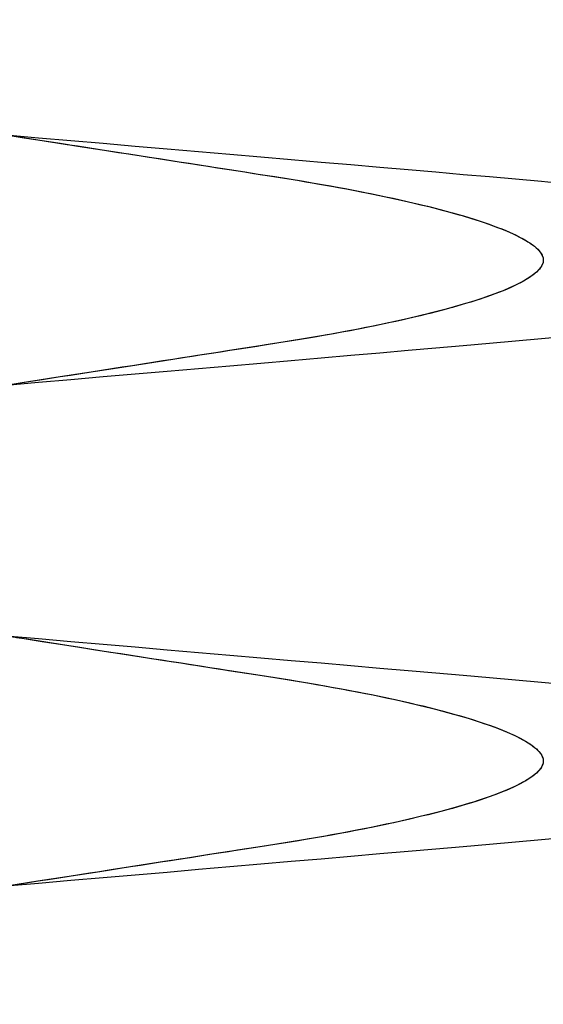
# Model space of a CAD drawing. Header units: millimetres. Extents: x -88 to 88, y -12 to 103.
# Tile 220 of 256: x -34.732 to -34.366, y 12.615 to 13.303. Entities that reach past the tile are written whole.
import ezdxf

# ---------------------------------------------------------------- set-up
doc = ezdxf.new("R2010")
doc.units = ezdxf.units.MM
doc.layers.add('Default', color=7, linetype='Continuous', true_color=0x000000)

msp = doc.modelspace()

# ---------------------------------------------------------------- linework, layer by layer
at = {"layer": 'Default', "color": 254, "true_color": 0xcad1ee, "extrusion": (0.866025, 8.18018e-14, -0.5)}
msp.add_lwpolyline([(13.42685, -20.54629), (13.42209, -20.54622), (13.41719, -20.54598), (13.41214, -20.54557), (13.40694, -20.54497), (13.40429, -20.54459), (13.40161, -20.54415), (13.3989, -20.54366), (13.39615, -20.54312), (13.39337, -20.54251), (13.39056, -20.54184), (13.38772, -20.5411), (13.38485, -20.54029), (13.38196, -20.53942), (13.37904, -20.53847), (13.3761, -20.53745), (13.37314, -20.53635), (13.37016, -20.53517), (13.36716, -20.5339), (13.36415, -20.53256), (13.36112, -20.53112), (13.35809, -20.5296), (13.35505, -20.52799), (13.35201, -20.52628), (13.34896, -20.52448), (13.34592, -20.52258), (13.34289, -20.52059), (13.33986, -20.51849), (13.33685, -20.51629), (13.33386, -20.51399), (13.3309, -20.51159), (13.32796, -20.50907), (13.32505, -20.50646), (13.32218, -20.50373), (13.31935, -20.5009), (13.31657, -20.49797), (13.31384, -20.49492), (13.31117, -20.49177), (13.30856, -20.48852), (13.30601, -20.48516), (13.30354, -20.4817), (13.30115, -20.47814), (13.29885, -20.47448), (13.29663, -20.47073), (13.2945, -20.46688), (13.29248, -20.46294), (13.29055, -20.45892), (13.28874, -20.45482), (13.28704, -20.45063), (13.28546, -20.44638), (13.284, -20.44205), (13.28267, -20.43766), (13.28147, -20.43322), (13.2804, -20.42872), (13.27947, -20.42417), (13.27867, -20.41959), (13.27802, -20.41497), (13.27751, -20.41032), (13.27715, -20.40566), (13.27693, -20.40098), (13.27685, -20.39629), (13.27693, -20.39161), (13.27715, -20.38693), (13.27751, -20.38226), (13.27802, -20.37762), (13.27867, -20.373), (13.27947, -20.36841), (13.2804, -20.36387), (13.28147, -20.35937), (13.28267, -20.35492), (13.284, -20.35053), (13.28546, -20.34621), (13.28704, -20.34195), (13.28874, -20.33777), (13.29055, -20.33366), (13.29248, -20.32964), (13.2945, -20.3257), (13.29663, -20.32186), (13.29885, -20.3181), (13.30115, -20.31444), (13.30354, -20.31088), (13.30601, -20.30742), (13.30856, -20.30407), (13.31117, -20.30081), (13.31384, -20.29766), (13.31657, -20.29462), (13.31935, -20.29168), (13.32218, -20.28885), (13.32505, -20.28613), (13.32796, -20.28351), (13.3309, -20.281), (13.33386, -20.27859), (13.33685, -20.27629), (13.33986, -20.27409), (13.34289, -20.272), (13.34592, -20.27), (13.34896, -20.2681), (13.35201, -20.2663), (13.35505, -20.2646), (13.35809, -20.26298), (13.36112, -20.26146), (13.36415, -20.26003), (13.36716, -20.25868), (13.37016, -20.25742), (13.37314, -20.25624), (13.3761, -20.25514), (13.37904, -20.25412), (13.38196, -20.25317), (13.38485, -20.25229), (13.38772, -20.25149), (13.39056, -20.25075), (13.39337, -20.25008), (13.39615, -20.24947), (13.3989, -20.24892), (13.40161, -20.24843), (13.40429, -20.248), (13.40694, -20.24762), (13.41214, -20.24702), (13.41719, -20.2466), (13.42209, -20.24637), (13.42685, -20.24629)], dxfattribs=at)
at = {"layer": 'Default', "color": 254, "true_color": 0xcad1ee, "extrusion": (0.866025, -2.31296e-16, 0.5)}
msp.add_lwpolyline([(13.19352, 13.14488), (13.19828, 13.14496), (13.20319, 13.1452), (13.20824, 13.14561), (13.21343, 13.14621), (13.21608, 13.14659), (13.21876, 13.14702), (13.22148, 13.14751), (13.22423, 13.14806), (13.22701, 13.14867), (13.22982, 13.14934), (13.23265, 13.15008), (13.23552, 13.15088), (13.23841, 13.15176), (13.24133, 13.15271), (13.24427, 13.15373), (13.24723, 13.15483), (13.25022, 13.15601), (13.25321, 13.15727), (13.25623, 13.15862), (13.25925, 13.16005), (13.26229, 13.16157), (13.26533, 13.16319), (13.26837, 13.16489), (13.27141, 13.16669), (13.27445, 13.16859), (13.27749, 13.17059), (13.28051, 13.17269), (13.28352, 13.17488), (13.28651, 13.17719), (13.28948, 13.17959), (13.29242, 13.1821), (13.29532, 13.18472), (13.29819, 13.18744), (13.30102, 13.19027), (13.3038, 13.19321), (13.30653, 13.19625), (13.30921, 13.1994), (13.31182, 13.20266), (13.31436, 13.20602), (13.31683, 13.20948), (13.31922, 13.21304), (13.32153, 13.21669), (13.32375, 13.22045), (13.32587, 13.2243), (13.3279, 13.22823), (13.32982, 13.23226), (13.33163, 13.23636), (13.33333, 13.24054), (13.33491, 13.2448), (13.33637, 13.24913), (13.3377, 13.25352), (13.33891, 13.25796), (13.33997, 13.26246), (13.34091, 13.267), (13.3417, 13.27159), (13.34235, 13.27621), (13.34286, 13.28085), (13.34323, 13.28552), (13.34345, 13.2902), (13.34352, 13.29488), (13.34345, 13.29957), (13.34323, 13.30425), (13.34286, 13.30892), (13.34235, 13.31356), (13.3417, 13.31818), (13.34091, 13.32276), (13.33997, 13.32731), (13.33891, 13.33181), (13.3377, 13.33625), (13.33637, 13.34064), (13.33491, 13.34497), (13.33333, 13.34922), (13.33163, 13.35341), (13.32982, 13.35751), (13.3279, 13.36154), (13.32587, 13.36547), (13.32375, 13.36932), (13.32153, 13.37307), (13.31922, 13.37673), (13.31683, 13.38029), (13.31436, 13.38375), (13.31182, 13.38711), (13.30921, 13.39037), (13.30653, 13.39351), (13.3038, 13.39656), (13.30102, 13.39949), (13.29819, 13.40232), (13.29532, 13.40505), (13.29242, 13.40767), (13.28948, 13.41018), (13.28651, 13.41258), (13.28352, 13.41488), (13.28051, 13.41708), (13.27749, 13.41918), (13.27445, 13.42118), (13.27141, 13.42307), (13.26837, 13.42488), (13.26533, 13.42658), (13.26229, 13.42819), (13.25925, 13.42972), (13.25623, 13.43115), (13.25321, 13.4325), (13.25022, 13.43376), (13.24723, 13.43494), (13.24427, 13.43604), (13.24133, 13.43706), (13.23841, 13.43801), (13.23552, 13.43888), (13.23265, 13.43969), (13.22982, 13.44043), (13.22701, 13.4411), (13.22423, 13.44171), (13.22148, 13.44226), (13.21876, 13.44275), (13.21608, 13.44318), (13.21343, 13.44356), (13.20824, 13.44416), (13.20319, 13.44457), (13.19828, 13.44481), (13.19352, 13.44488)], dxfattribs=at)
at = {"layer": 'Default', "color": 254, "true_color": 0xcad1ee, "extrusion": (0.866025, 3.27284e-14, -0.5)}
msp.add_lwpolyline([(13.07685, -20.24629), (13.08161, -20.24637), (13.08652, -20.2466), (13.09157, -20.24702), (13.09677, -20.24762), (13.09941, -20.248), (13.1021, -20.24843), (13.10481, -20.24892), (13.10756, -20.24947), (13.11034, -20.25008), (13.11315, -20.25075), (13.11599, -20.25149), (13.11885, -20.25229), (13.12175, -20.25317), (13.12466, -20.25412), (13.12761, -20.25514), (13.13057, -20.25624), (13.13355, -20.25742), (13.13655, -20.25868), (13.13956, -20.26003), (13.14258, -20.26146), (13.14562, -20.26298), (13.14866, -20.2646), (13.1517, -20.2663), (13.15475, -20.2681), (13.15779, -20.27), (13.16082, -20.272), (13.16385, -20.27409), (13.16685, -20.27629), (13.16984, -20.27859), (13.17281, -20.281), (13.17575, -20.28351), (13.17866, -20.28613), (13.18153, -20.28885), (13.18436, -20.29168), (13.18714, -20.29462), (13.18987, -20.29766), (13.19254, -20.30081), (13.19515, -20.30407), (13.19769, -20.30742), (13.20016, -20.31088), (13.20256, -20.31444), (13.20486, -20.3181), (13.20708, -20.32186), (13.20921, -20.3257), (13.21123, -20.32964), (13.21315, -20.33366), (13.21497, -20.33777), (13.21667, -20.34195), (13.21825, -20.34621), (13.2197, -20.35053), (13.22104, -20.35492), (13.22224, -20.35937), (13.22331, -20.36387), (13.22424, -20.36841), (13.22503, -20.373), (13.22569, -20.37762), (13.2262, -20.38226), (13.22656, -20.38693), (13.22678, -20.39161), (13.22685, -20.39629), (13.22678, -20.40098), (13.22656, -20.40566), (13.2262, -20.41032), (13.22569, -20.41497), (13.22503, -20.41959), (13.22424, -20.42417), (13.22331, -20.42872), (13.22224, -20.43322), (13.22104, -20.43766), (13.2197, -20.44205), (13.21825, -20.44638), (13.21667, -20.45063), (13.21497, -20.45482), (13.21315, -20.45892), (13.21123, -20.46294), (13.20921, -20.46688), (13.20708, -20.47073), (13.20486, -20.47448), (13.20256, -20.47814), (13.20016, -20.4817), (13.19769, -20.48516), (13.19515, -20.48852), (13.19254, -20.49177), (13.18987, -20.49492), (13.18714, -20.49797), (13.18436, -20.5009), (13.18153, -20.50373), (13.17866, -20.50646), (13.17575, -20.50907), (13.17281, -20.51159), (13.16984, -20.51399), (13.16685, -20.51629), (13.16385, -20.51849), (13.16082, -20.52059), (13.15779, -20.52258), (13.15475, -20.52448), (13.1517, -20.52628), (13.14866, -20.52799), (13.14562, -20.5296), (13.14258, -20.53112), (13.13956, -20.53256), (13.13655, -20.5339), (13.13355, -20.53517), (13.13057, -20.53635), (13.12761, -20.53745), (13.12466, -20.53847), (13.12175, -20.53942), (13.11885, -20.54029), (13.11599, -20.5411), (13.11315, -20.54184), (13.11034, -20.54251), (13.10756, -20.54312), (13.10481, -20.54366), (13.1021, -20.54415), (13.09941, -20.54459), (13.09677, -20.54497), (13.09157, -20.54557), (13.08652, -20.54598), (13.08161, -20.54622), (13.07685, -20.54629)], dxfattribs=at)
at = {"layer": 'Default', "color": 254, "true_color": 0xcad1ee, "extrusion": (0.866025, 4.24044e-15, 0.5)}
msp.add_lwpolyline([(13.19352, 13.44488), (13.18876, 13.44481), (13.18385, 13.44457), (13.1788, 13.44416), (13.17361, 13.44356), (13.17096, 13.44318), (13.16828, 13.44275), (13.16556, 13.44226), (13.16281, 13.44171), (13.16004, 13.4411), (13.15723, 13.44043), (13.15439, 13.43969), (13.15152, 13.43888), (13.14863, 13.43801), (13.14571, 13.43706), (13.14277, 13.43604), (13.13981, 13.43494), (13.13683, 13.43376), (13.13383, 13.4325), (13.13082, 13.43115), (13.12779, 13.42972), (13.12476, 13.42819), (13.12172, 13.42658), (13.11867, 13.42488), (13.11563, 13.42307), (13.11259, 13.42118), (13.10955, 13.41918), (13.10653, 13.41708), (13.10352, 13.41488), (13.10053, 13.41258), (13.09756, 13.41018), (13.09462, 13.40767), (13.09172, 13.40505), (13.08885, 13.40232), (13.08602, 13.39949), (13.08324, 13.39656), (13.08051, 13.39351), (13.07783, 13.39037), (13.07522, 13.38711), (13.07268, 13.38375), (13.07021, 13.38029), (13.06782, 13.37673), (13.06551, 13.37307), (13.06329, 13.36932), (13.06117, 13.36547), (13.05914, 13.36154), (13.05722, 13.35751), (13.05541, 13.35341), (13.05371, 13.34922), (13.05213, 13.34497), (13.05067, 13.34064), (13.04934, 13.33625), (13.04814, 13.33181), (13.04707, 13.32731), (13.04613, 13.32276), (13.04534, 13.31818), (13.04469, 13.31356), (13.04418, 13.30892), (13.04381, 13.30425), (13.04359, 13.29957), (13.04352, 13.29488), (13.04359, 13.2902), (13.04381, 13.28552), (13.04418, 13.28085), (13.04469, 13.27621), (13.04534, 13.27159), (13.04613, 13.267), (13.04707, 13.26246), (13.04814, 13.25796), (13.04934, 13.25352), (13.05067, 13.24913), (13.05213, 13.2448), (13.05371, 13.24054), (13.05541, 13.23636), (13.05722, 13.23226), (13.05914, 13.22823), (13.06117, 13.2243), (13.06329, 13.22045), (13.06551, 13.21669), (13.06782, 13.21304), (13.07021, 13.20948), (13.07268, 13.20602), (13.07522, 13.20266), (13.07783, 13.1994), (13.08051, 13.19625), (13.08324, 13.19321), (13.08602, 13.19027), (13.08885, 13.18744), (13.09172, 13.18472), (13.09462, 13.1821), (13.09756, 13.17959), (13.10053, 13.17719), (13.10352, 13.17488), (13.10653, 13.17269), (13.10955, 13.17059), (13.11259, 13.16859), (13.11563, 13.16669), (13.11867, 13.16489), (13.12172, 13.16319), (13.12476, 13.16157), (13.12779, 13.16005), (13.13082, 13.15862), (13.13383, 13.15727), (13.13683, 13.15601), (13.13981, 13.15483), (13.14277, 13.15373), (13.14571, 13.15271), (13.14863, 13.15176), (13.15152, 13.15088), (13.15439, 13.15008), (13.15723, 13.14934), (13.16004, 13.14867), (13.16281, 13.14806), (13.16556, 13.14751), (13.16828, 13.14702), (13.17096, 13.14659), (13.17361, 13.14621), (13.1788, 13.14561), (13.18385, 13.1452), (13.18876, 13.14496), (13.19352, 13.14488)], dxfattribs=at)
at = {"layer": 'Default', "color": 254, "true_color": 0xcad1ee, "extrusion": (0.866025, 5.25043e-14, -0.5)}
msp.add_lwpolyline([(13.07685, -20.54629), (13.07209, -20.54622), (13.06719, -20.54598), (13.06214, -20.54557), (13.05694, -20.54497), (13.05429, -20.54459), (13.05161, -20.54415), (13.0489, -20.54366), (13.04615, -20.54312), (13.04337, -20.54251), (13.04056, -20.54184), (13.03772, -20.5411), (13.03485, -20.54029), (13.03196, -20.53942), (13.02904, -20.53847), (13.0261, -20.53745), (13.02314, -20.53635), (13.02016, -20.53517), (13.01716, -20.5339), (13.01415, -20.53256), (13.01112, -20.53112), (13.00809, -20.5296), (13.00505, -20.52799), (13.00201, -20.52628), (12.99896, -20.52448), (12.99592, -20.52258), (12.99289, -20.52059), (12.98986, -20.51849), (12.98685, -20.51629), (12.98386, -20.51399), (12.9809, -20.51159), (12.97796, -20.50907), (12.97505, -20.50646), (12.97218, -20.50373), (12.96935, -20.5009), (12.96657, -20.49797), (12.96384, -20.49492), (12.96117, -20.49177), (12.95856, -20.48852), (12.95601, -20.48516), (12.95354, -20.4817), (12.95115, -20.47814), (12.94885, -20.47448), (12.94663, -20.47073), (12.9445, -20.46688), (12.94248, -20.46294), (12.94055, -20.45892), (12.93874, -20.45482), (12.93704, -20.45063), (12.93546, -20.44638), (12.934, -20.44205), (12.93267, -20.43766), (12.93147, -20.43322), (12.9304, -20.42872), (12.92947, -20.42417), (12.92867, -20.41959), (12.92802, -20.41497), (12.92751, -20.41032), (12.92715, -20.40566), (12.92693, -20.40098), (12.92685, -20.39629), (12.92693, -20.39161), (12.92715, -20.38693), (12.92751, -20.38226), (12.92802, -20.37762), (12.92867, -20.373), (12.92947, -20.36841), (12.9304, -20.36387), (12.93147, -20.35937), (12.93267, -20.35492), (12.934, -20.35053), (12.93546, -20.34621), (12.93704, -20.34195), (12.93874, -20.33777), (12.94055, -20.33366), (12.94248, -20.32964), (12.9445, -20.3257), (12.94663, -20.32186), (12.94885, -20.3181), (12.95115, -20.31444), (12.95354, -20.31088), (12.95601, -20.30742), (12.95856, -20.30407), (12.96117, -20.30081), (12.96384, -20.29766), (12.96657, -20.29462), (12.96935, -20.29168), (12.97218, -20.28885), (12.97505, -20.28613), (12.97796, -20.28351), (12.9809, -20.281), (12.98386, -20.27859), (12.98685, -20.27629), (12.98986, -20.27409), (12.99289, -20.272), (12.99592, -20.27), (12.99896, -20.2681), (13.00201, -20.2663), (13.00505, -20.2646), (13.00809, -20.26298), (13.01112, -20.26146), (13.01415, -20.26003), (13.01716, -20.25868), (13.02016, -20.25742), (13.02314, -20.25624), (13.0261, -20.25514), (13.02904, -20.25412), (13.03196, -20.25317), (13.03485, -20.25229), (13.03772, -20.25149), (13.04056, -20.25075), (13.04337, -20.25008), (13.04615, -20.24947), (13.0489, -20.24892), (13.05161, -20.24843), (13.05429, -20.248), (13.05694, -20.24762), (13.06214, -20.24702), (13.06719, -20.2466), (13.07209, -20.24637), (13.07685, -20.24629)], dxfattribs=at)
at = {"layer": 'Default', "color": 254, "true_color": 0xcad1ee, "extrusion": (0.866025, -2.43632e-14, 0.5)}
msp.add_lwpolyline([(12.84352, 13.14488), (12.84828, 13.14496), (12.85319, 13.1452), (12.85824, 13.14561), (12.86343, 13.14621), (12.86608, 13.14659), (12.86876, 13.14702), (12.87148, 13.14751), (12.87423, 13.14806), (12.87701, 13.14867), (12.87982, 13.14934), (12.88265, 13.15008), (12.88552, 13.15088), (12.88841, 13.15176), (12.89133, 13.15271), (12.89427, 13.15373), (12.89723, 13.15483), (12.90022, 13.15601), (12.90321, 13.15727), (12.90623, 13.15862), (12.90925, 13.16005), (12.91229, 13.16157), (12.91533, 13.16319), (12.91837, 13.16489), (12.92141, 13.16669), (12.92445, 13.16859), (12.92749, 13.17059), (12.93051, 13.17269), (12.93352, 13.17488), (12.93651, 13.17719), (12.93948, 13.17959), (12.94242, 13.1821), (12.94532, 13.18472), (12.94819, 13.18744), (12.95102, 13.19027), (12.9538, 13.19321), (12.95653, 13.19625), (12.95921, 13.1994), (12.96182, 13.20266), (12.96436, 13.20602), (12.96683, 13.20948), (12.96922, 13.21304), (12.97153, 13.21669), (12.97375, 13.22045), (12.97587, 13.2243), (12.9779, 13.22823), (12.97982, 13.23226), (12.98163, 13.23636), (12.98333, 13.24054), (12.98491, 13.2448), (12.98637, 13.24913), (12.9877, 13.25352), (12.98891, 13.25796), (12.98997, 13.26246), (12.99091, 13.267), (12.9917, 13.27159), (12.99235, 13.27621), (12.99286, 13.28085), (12.99323, 13.28552), (12.99345, 13.2902), (12.99352, 13.29488), (12.99345, 13.29957), (12.99323, 13.30425), (12.99286, 13.30892), (12.99235, 13.31356), (12.9917, 13.31818), (12.99091, 13.32276), (12.98997, 13.32731), (12.98891, 13.33181), (12.9877, 13.33625), (12.98637, 13.34064), (12.98491, 13.34497), (12.98333, 13.34922), (12.98163, 13.35341), (12.97982, 13.35751), (12.9779, 13.36154), (12.97587, 13.36547), (12.97375, 13.36932), (12.97153, 13.37307), (12.96922, 13.37673), (12.96683, 13.38029), (12.96436, 13.38375), (12.96182, 13.38711), (12.95921, 13.39037), (12.95653, 13.39351), (12.9538, 13.39656), (12.95102, 13.39949), (12.94819, 13.40232), (12.94532, 13.40505), (12.94242, 13.40767), (12.93948, 13.41018), (12.93651, 13.41258), (12.93352, 13.41488), (12.93051, 13.41708), (12.92749, 13.41918), (12.92445, 13.42118), (12.92141, 13.42307), (12.91837, 13.42488), (12.91533, 13.42658), (12.91229, 13.42819), (12.90925, 13.42972), (12.90623, 13.43115), (12.90321, 13.4325), (12.90022, 13.43376), (12.89723, 13.43494), (12.89427, 13.43604), (12.89133, 13.43706), (12.88841, 13.43801), (12.88552, 13.43888), (12.88265, 13.43969), (12.87982, 13.44043), (12.87701, 13.4411), (12.87423, 13.44171), (12.87148, 13.44226), (12.86876, 13.44275), (12.86608, 13.44318), (12.86343, 13.44356), (12.85824, 13.44416), (12.85319, 13.44457), (12.84828, 13.44481), (12.84352, 13.44488)], dxfattribs=at)
at = {"layer": 'Default', "color": 254, "true_color": 0xcad1ee, "extrusion": (0.866025, -4.03227e-14, -0.5)}
msp.add_lwpolyline([(12.72685, -20.24629), (12.73161, -20.24637), (12.73652, -20.2466), (12.74157, -20.24702), (12.74677, -20.24762), (12.74941, -20.248), (12.7521, -20.24843), (12.75481, -20.24892), (12.75756, -20.24947), (12.76034, -20.25008), (12.76315, -20.25075), (12.76599, -20.25149), (12.76885, -20.25229), (12.77175, -20.25317), (12.77466, -20.25412), (12.77761, -20.25514), (12.78057, -20.25624), (12.78355, -20.25742), (12.78655, -20.25868), (12.78956, -20.26003), (12.79258, -20.26146), (12.79562, -20.26298), (12.79866, -20.2646), (12.8017, -20.2663), (12.80475, -20.2681), (12.80779, -20.27), (12.81082, -20.272), (12.81385, -20.27409), (12.81685, -20.27629), (12.81984, -20.27859), (12.82281, -20.281), (12.82575, -20.28351), (12.82866, -20.28613), (12.83153, -20.28885), (12.83436, -20.29168), (12.83714, -20.29462), (12.83987, -20.29766), (12.84254, -20.30081), (12.84515, -20.30407), (12.84769, -20.30742), (12.85016, -20.31088), (12.85256, -20.31444), (12.85486, -20.3181), (12.85708, -20.32186), (12.85921, -20.3257), (12.86123, -20.32964), (12.86315, -20.33366), (12.86497, -20.33777), (12.86667, -20.34195), (12.86825, -20.34621), (12.8697, -20.35053), (12.87104, -20.35492), (12.87224, -20.35937), (12.87331, -20.36387), (12.87424, -20.36841), (12.87503, -20.373), (12.87569, -20.37762), (12.8762, -20.38226), (12.87656, -20.38693), (12.87678, -20.39161), (12.87685, -20.39629), (12.87678, -20.40098), (12.87656, -20.40566), (12.8762, -20.41032), (12.87569, -20.41497), (12.87503, -20.41959), (12.87424, -20.42417), (12.87331, -20.42872), (12.87224, -20.43322), (12.87104, -20.43766), (12.8697, -20.44205), (12.86825, -20.44638), (12.86667, -20.45063), (12.86497, -20.45482), (12.86315, -20.45892), (12.86123, -20.46294), (12.85921, -20.46688), (12.85708, -20.47073), (12.85486, -20.47448), (12.85256, -20.47814), (12.85016, -20.4817), (12.84769, -20.48516), (12.84515, -20.48852), (12.84254, -20.49177), (12.83987, -20.49492), (12.83714, -20.49797), (12.83436, -20.5009), (12.83153, -20.50373), (12.82866, -20.50646), (12.82575, -20.50907), (12.82281, -20.51159), (12.81984, -20.51399), (12.81685, -20.51629), (12.81385, -20.51849), (12.81082, -20.52059), (12.80779, -20.52258), (12.80475, -20.52448), (12.8017, -20.52628), (12.79866, -20.52799), (12.79562, -20.5296), (12.79258, -20.53112), (12.78956, -20.53256), (12.78655, -20.5339), (12.78355, -20.53517), (12.78057, -20.53635), (12.77761, -20.53745), (12.77466, -20.53847), (12.77175, -20.53942), (12.76885, -20.54029), (12.76599, -20.5411), (12.76315, -20.54184), (12.76034, -20.54251), (12.75756, -20.54312), (12.75481, -20.54366), (12.7521, -20.54415), (12.74941, -20.54459), (12.74677, -20.54497), (12.74157, -20.54557), (12.73652, -20.54598), (12.73161, -20.54622), (12.72685, -20.54629)], dxfattribs=at)
at = {"layer": 'Default', "color": 254, "true_color": 0xcad1ee, "extrusion": (0.866025, 6.06768e-14, 0.5)}
msp.add_lwpolyline([(12.84352, 13.44488), (12.83876, 13.44481), (12.83385, 13.44457), (12.8288, 13.44416), (12.82361, 13.44356), (12.82096, 13.44318), (12.81828, 13.44275), (12.81556, 13.44226), (12.81281, 13.44171), (12.81004, 13.4411), (12.80723, 13.44043), (12.80439, 13.43969), (12.80152, 13.43888), (12.79863, 13.43801), (12.79571, 13.43706), (12.79277, 13.43604), (12.78981, 13.43494), (12.78683, 13.43376), (12.78383, 13.4325), (12.78082, 13.43115), (12.77779, 13.42972), (12.77476, 13.42819), (12.77172, 13.42658), (12.76867, 13.42488), (12.76563, 13.42307), (12.76259, 13.42118), (12.75955, 13.41918), (12.75653, 13.41708), (12.75352, 13.41488), (12.75053, 13.41258), (12.74756, 13.41018), (12.74462, 13.40767), (12.74172, 13.40505), (12.73885, 13.40232), (12.73602, 13.39949), (12.73324, 13.39656), (12.73051, 13.39351), (12.72783, 13.39037), (12.72522, 13.38711), (12.72268, 13.38375), (12.72021, 13.38029), (12.71782, 13.37673), (12.71551, 13.37307), (12.71329, 13.36932), (12.71117, 13.36547), (12.70914, 13.36154), (12.70722, 13.35751), (12.70541, 13.35341), (12.70371, 13.34922), (12.70213, 13.34497), (12.70067, 13.34064), (12.69934, 13.33625), (12.69814, 13.33181), (12.69707, 13.32731), (12.69613, 13.32276), (12.69534, 13.31818), (12.69469, 13.31356), (12.69418, 13.30892), (12.69381, 13.30425), (12.69359, 13.29957), (12.69352, 13.29488), (12.69359, 13.2902), (12.69381, 13.28552), (12.69418, 13.28085), (12.69469, 13.27621), (12.69534, 13.27159), (12.69613, 13.267), (12.69707, 13.26246), (12.69814, 13.25796), (12.69934, 13.25352), (12.70067, 13.24913), (12.70213, 13.2448), (12.70371, 13.24054), (12.70541, 13.23636), (12.70722, 13.23226), (12.70914, 13.22823), (12.71117, 13.2243), (12.71329, 13.22045), (12.71551, 13.21669), (12.71782, 13.21304), (12.72021, 13.20948), (12.72268, 13.20602), (12.72522, 13.20266), (12.72783, 13.1994), (12.73051, 13.19625), (12.73324, 13.19321), (12.73602, 13.19027), (12.73885, 13.18744), (12.74172, 13.18472), (12.74462, 13.1821), (12.74756, 13.17959), (12.75053, 13.17719), (12.75352, 13.17488), (12.75653, 13.17269), (12.75955, 13.17059), (12.76259, 13.16859), (12.76563, 13.16669), (12.76867, 13.16489), (12.77172, 13.16319), (12.77476, 13.16157), (12.77779, 13.16005), (12.78082, 13.15862), (12.78383, 13.15727), (12.78683, 13.15601), (12.78981, 13.15483), (12.79277, 13.15373), (12.79571, 13.15271), (12.79863, 13.15176), (12.80152, 13.15088), (12.80439, 13.15008), (12.80723, 13.14934), (12.81004, 13.14867), (12.81281, 13.14806), (12.81556, 13.14751), (12.81828, 13.14702), (12.82096, 13.14659), (12.82361, 13.14621), (12.8288, 13.14561), (12.83385, 13.1452), (12.83876, 13.14496), (12.84352, 13.14488)], dxfattribs=at)
at = {"layer": 'Default', "color": 254, "true_color": 0xcad1ee, "extrusion": (0.866025, 1.03312e-13, -0.5)}
msp.add_lwpolyline([(12.72685, -20.54629), (12.72209, -20.54622), (12.71719, -20.54598), (12.71214, -20.54557), (12.70694, -20.54497), (12.70429, -20.54459), (12.70161, -20.54415), (12.6989, -20.54366), (12.69615, -20.54312), (12.69337, -20.54251), (12.69056, -20.54184), (12.68772, -20.5411), (12.68485, -20.54029), (12.68196, -20.53942), (12.67904, -20.53847), (12.6761, -20.53745), (12.67314, -20.53635), (12.67016, -20.53517), (12.66716, -20.5339), (12.66415, -20.53256), (12.66112, -20.53112), (12.65809, -20.5296), (12.65505, -20.52799), (12.65201, -20.52628), (12.64896, -20.52448), (12.64592, -20.52258), (12.64289, -20.52059), (12.63986, -20.51849), (12.63685, -20.51629), (12.63386, -20.51399), (12.6309, -20.51159), (12.62796, -20.50907), (12.62505, -20.50646), (12.62218, -20.50373), (12.61935, -20.5009), (12.61657, -20.49797), (12.61384, -20.49492), (12.61117, -20.49177), (12.60856, -20.48852), (12.60601, -20.48516), (12.60354, -20.4817), (12.60115, -20.47814), (12.59885, -20.47448), (12.59663, -20.47073), (12.5945, -20.46688), (12.59248, -20.46294), (12.59055, -20.45892), (12.58874, -20.45482), (12.58704, -20.45063), (12.58546, -20.44638), (12.584, -20.44205), (12.58267, -20.43766), (12.58147, -20.43322), (12.5804, -20.42872), (12.57947, -20.42417), (12.57867, -20.41959), (12.57802, -20.41497), (12.57751, -20.41032), (12.57715, -20.40566), (12.57693, -20.40098), (12.57685, -20.39629), (12.57693, -20.39161), (12.57715, -20.38693), (12.57751, -20.38226), (12.57802, -20.37762), (12.57867, -20.373), (12.57947, -20.36841), (12.5804, -20.36387), (12.58147, -20.35937), (12.58267, -20.35492), (12.584, -20.35053), (12.58546, -20.34621), (12.58704, -20.34195), (12.58874, -20.33777), (12.59055, -20.33366), (12.59248, -20.32964), (12.5945, -20.3257), (12.59663, -20.32186), (12.59885, -20.3181), (12.60115, -20.31444), (12.60354, -20.31088), (12.60601, -20.30742), (12.60856, -20.30407), (12.61117, -20.30081), (12.61384, -20.29766), (12.61657, -20.29462), (12.61935, -20.29168), (12.62218, -20.28885), (12.62505, -20.28613), (12.62796, -20.28351), (12.6309, -20.281), (12.63386, -20.27859), (12.63685, -20.27629), (12.63986, -20.27409), (12.64289, -20.272), (12.64592, -20.27), (12.64896, -20.2681), (12.65201, -20.2663), (12.65505, -20.2646), (12.65809, -20.26298), (12.66112, -20.26146), (12.66415, -20.26003), (12.66716, -20.25868), (12.67016, -20.25742), (12.67314, -20.25624), (12.6761, -20.25514), (12.67904, -20.25412), (12.68196, -20.25317), (12.68485, -20.25229), (12.68772, -20.25149), (12.69056, -20.25075), (12.69337, -20.25008), (12.69615, -20.24947), (12.6989, -20.24892), (12.70161, -20.24843), (12.70429, -20.248), (12.70694, -20.24762), (12.71214, -20.24702), (12.71719, -20.2466), (12.72209, -20.24637), (12.72685, -20.24629)], dxfattribs=at)
at = {"layer": 'Default', "color": 254, "true_color": 0xcad1ee, "extrusion": (0.866025, 1.88892e-15, 0.5)}
msp.add_lwpolyline([(12.49352, 13.14488), (12.49828, 13.14496), (12.50319, 13.1452), (12.50824, 13.14561), (12.51343, 13.14621), (12.51608, 13.14659), (12.51876, 13.14702), (12.52148, 13.14751), (12.52423, 13.14806), (12.52701, 13.14867), (12.52982, 13.14934), (12.53265, 13.15008), (12.53552, 13.15088), (12.53841, 13.15176), (12.54133, 13.15271), (12.54427, 13.15373), (12.54723, 13.15483), (12.55022, 13.15601), (12.55321, 13.15727), (12.55623, 13.15862), (12.55925, 13.16005), (12.56229, 13.16157), (12.56533, 13.16319), (12.56837, 13.16489), (12.57141, 13.16669), (12.57445, 13.16859), (12.57749, 13.17059), (12.58051, 13.17269), (12.58352, 13.17488), (12.58651, 13.17719), (12.58948, 13.17959), (12.59242, 13.1821), (12.59532, 13.18472), (12.59819, 13.18744), (12.60102, 13.19027), (12.6038, 13.19321), (12.60653, 13.19625), (12.60921, 13.1994), (12.61182, 13.20266), (12.61436, 13.20602), (12.61683, 13.20948), (12.61922, 13.21304), (12.62153, 13.21669), (12.62375, 13.22045), (12.62587, 13.2243), (12.6279, 13.22823), (12.62982, 13.23226), (12.63163, 13.23636), (12.63333, 13.24054), (12.63491, 13.2448), (12.63637, 13.24913), (12.6377, 13.25352), (12.63891, 13.25796), (12.63997, 13.26246), (12.64091, 13.267), (12.6417, 13.27159), (12.64235, 13.27621), (12.64286, 13.28085), (12.64323, 13.28552), (12.64345, 13.2902), (12.64352, 13.29488), (12.64345, 13.29957), (12.64323, 13.30425), (12.64286, 13.30892), (12.64235, 13.31356), (12.6417, 13.31818), (12.64091, 13.32276), (12.63997, 13.32731), (12.63891, 13.33181), (12.6377, 13.33625), (12.63637, 13.34064), (12.63491, 13.34497), (12.63333, 13.34922), (12.63163, 13.35341), (12.62982, 13.35751), (12.6279, 13.36154), (12.62587, 13.36547), (12.62375, 13.36932), (12.62153, 13.37307), (12.61922, 13.37673), (12.61683, 13.38029), (12.61436, 13.38375), (12.61182, 13.38711), (12.60921, 13.39037), (12.60653, 13.39351), (12.6038, 13.39656), (12.60102, 13.39949), (12.59819, 13.40232), (12.59532, 13.40505), (12.59242, 13.40767), (12.58948, 13.41018), (12.58651, 13.41258), (12.58352, 13.41488), (12.58051, 13.41708), (12.57749, 13.41918), (12.57445, 13.42118), (12.57141, 13.42307), (12.56837, 13.42488), (12.56533, 13.42658), (12.56229, 13.42819), (12.55925, 13.42972), (12.55623, 13.43115), (12.55321, 13.4325), (12.55022, 13.43376), (12.54723, 13.43494), (12.54427, 13.43604), (12.54133, 13.43706), (12.53841, 13.43801), (12.53552, 13.43888), (12.53265, 13.43969), (12.52982, 13.44043), (12.52701, 13.4411), (12.52423, 13.44171), (12.52148, 13.44226), (12.51876, 13.44275), (12.51608, 13.44318), (12.51343, 13.44356), (12.50824, 13.44416), (12.50319, 13.44457), (12.49828, 13.44481), (12.49352, 13.44488)], dxfattribs=at)
at = {"layer": 'Default', "color": 254, "true_color": 0xcad1ee}
for points in [[(-34.74118, 13.22269, -4.475), (-34.72862, 13.22073, -4.47479), (-34.71609, 13.21878, -4.47416), (-34.70359, 13.21684, -4.47311), (-34.69116, 13.21491, -4.47165), (-34.67881, 13.21299, -4.46978), (-34.66657, 13.21108, -4.4675), (-34.65445, 13.2092, -4.46483), (-34.64247, 13.20733, -4.46178), (-34.63065, 13.20549, -4.45834), (-34.619, 13.20368, -4.45454), (-34.60755, 13.2019, -4.45038), (-34.59631, 13.20015, -4.44589), (-34.58528, 13.19844, -4.44106), (-34.5745, 13.19676, -4.43592), (-34.56396, 13.19512, -4.43048), (-34.55368, 13.19352, -4.42476), (-34.54358, 13.19192, -4.41872), (-34.5336, 13.19028, -4.41231), (-34.52376, 13.1886, -4.40554), (-34.51407, 13.18689, -4.3984), (-34.50455, 13.18514, -4.39092), (-34.49522, 13.18336, -4.38308), (-34.48611, 13.18155, -4.37489), (-34.47723, 13.17971, -4.36637), (-34.46859, 13.17785, -4.35753), (-34.46021, 13.17596, -4.34836), (-34.45212, 13.17406, -4.3389), (-34.44433, 13.17213, -4.32914), (-34.43685, 13.1702, -4.31911), (-34.42969, 13.16826, -4.30881), (-34.42288, 13.16631, -4.29827), (-34.41642, 13.16435, -4.2875), (-34.41032, 13.1624, -4.27652), (-34.4046, 13.16045, -4.26535), (-34.39926, 13.15851, -4.25401), (-34.39431, 13.15657, -4.24251), (-34.38976, 13.15465, -4.23088), (-34.38561, 13.15275, -4.21914), (-34.38186, 13.15086, -4.20731), (-34.37852, 13.149, -4.1954), (-34.37558, 13.14716, -4.18345), (-34.37305, 13.14535, -4.17146), (-34.37092, 13.14357, -4.15947), (-34.3692, 13.14182, -4.14748), (-34.36786, 13.1401, -4.13552), (-34.36692, 13.13843, -4.12361), (-34.36636, 13.13679, -4.11177), (-34.36618, 13.13519, -4.1), (-34.36636, 13.13359, -4.08823), (-34.36692, 13.13195, -4.07639), (-34.36786, 13.13027, -4.06448), (-34.3692, 13.12856, -4.05252), (-34.37092, 13.12681, -4.04053), (-34.37305, 13.12503, -4.02854), (-34.37558, 13.12321, -4.01655), (-34.37852, 13.12138, -4.0046), (-34.38186, 13.11951, -3.99269), (-34.38561, 13.11763, -3.98086), (-34.38976, 13.11572, -3.96912), (-34.39431, 13.1138, -3.95749), (-34.39926, 13.11187, -3.94599), (-34.4046, 13.10992, -3.93465), (-34.41032, 13.10797, -3.92348), (-34.41642, 13.10602, -3.9125), (-34.42288, 13.10407, -3.90173), (-34.42969, 13.10212, -3.89119), (-34.43685, 13.10017, -3.88089), (-34.44433, 13.09824, -3.87086), (-34.45212, 13.09632, -3.8611), (-34.46021, 13.09442, -3.85164), (-34.46859, 13.09253, -3.84247), (-34.47723, 13.09067, -3.83363), (-34.48611, 13.08883, -3.82511), (-34.49522, 13.08702, -3.81692), (-34.50455, 13.08523, -3.80908), (-34.51407, 13.08349, -3.8016), (-34.52376, 13.08177, -3.79446), (-34.5336, 13.08009, -3.78769), (-34.54358, 13.07845, -3.78128), (-34.55368, 13.07685, -3.77524), (-34.56396, 13.07525, -3.76952), (-34.5745, 13.07362, -3.76408), (-34.58528, 13.07194, -3.75894), (-34.59631, 13.07022, -3.75411), (-34.60755, 13.06847, -3.74962), (-34.619, 13.06669, -3.74546), (-34.63065, 13.06488, -3.74166), (-34.64247, 13.06304, -3.73822), (-34.65445, 13.06118, -3.73517), (-34.66657, 13.05929, -3.7325), (-34.67881, 13.05739, -3.73022), (-34.69116, 13.05547, -3.72835), (-34.70359, 13.05353, -3.72689), (-34.71609, 13.05159, -3.72584), (-34.72862, 13.04964, -3.72521), (-34.74118, 13.04769, -3.725)], [(-34.74117, 13.22269, -4.775), (-34.71857, 13.22073, -4.77462), (-34.69601, 13.21878, -4.77349), (-34.67352, 13.21684, -4.7716), (-34.65115, 13.21491, -4.76897), (-34.62892, 13.21299, -4.7656), (-34.60688, 13.21108, -4.76151), (-34.58506, 13.2092, -4.7567), (-34.5635, 13.20733, -4.7512), (-34.54222, 13.20549, -4.74502), (-34.52126, 13.20368, -4.73817), (-34.50065, 13.2019, -4.73069), (-34.48041, 13.20015, -4.7226), (-34.46057, 13.19844, -4.71391), (-34.44115, 13.19676, -4.70466), (-34.42218, 13.19512, -4.69487), (-34.40367, 13.19352, -4.68457), (-34.3855, 13.19192, -4.67369), (-34.36754, 13.19028, -4.66216), (-34.34982, 13.1886, -4.64997)], [(-34.73527, 13.22177, -4.47495), (-34.7279, 13.22062, -4.47477), (-34.72053, 13.21948, -4.47443), (-34.71324, 13.21834, -4.47396), (-34.70596, 13.21721, -4.47334), (-34.69869, 13.21608, -4.47259), (-34.69145, 13.21495, -4.47169), (-34.68422, 13.21383, -4.47065), (-34.67702, 13.21271, -4.46947), (-34.66985, 13.21159, -4.46815), (-34.6627, 13.21048, -4.4667), (-34.65558, 13.20937, -4.4651), (-34.64849, 13.20827, -4.46337), (-34.64143, 13.20717, -4.46149), (-34.63441, 13.20608, -4.45948), (-34.62743, 13.20499, -4.45733), (-34.62048, 13.20391, -4.45505), (-34.61358, 13.20284, -4.45263), (-34.60672, 13.20177, -4.45007), (-34.60017, 13.20076, -4.44748), (-34.59367, 13.19975, -4.44477), (-34.58723, 13.19876, -4.44195), (-34.58085, 13.19777, -4.439), (-34.57452, 13.19679, -4.43594), (-34.56826, 13.19582, -4.43275), (-34.56206, 13.19485, -4.42946), (-34.55592, 13.19388, -4.42604), (-34.54984, 13.19292, -4.42252), (-34.54383, 13.19195, -4.41887), (-34.53789, 13.19098, -4.41512), (-34.53202, 13.19, -4.41126), (-34.52622, 13.18902, -4.40728), (-34.5205, 13.18803, -4.40319), (-34.51484, 13.18703, -4.399), (-34.50927, 13.18602, -4.39469), (-34.50351, 13.18494, -4.39007), (-34.49784, 13.18387, -4.38533), (-34.49228, 13.18278, -4.3805), (-34.48683, 13.18169, -4.37556), (-34.48148, 13.1806, -4.37052), (-34.47623, 13.1795, -4.36538), (-34.47109, 13.17839, -4.36015), (-34.46605, 13.17728, -4.35482), (-34.46113, 13.17617, -4.3494), (-34.45632, 13.17505, -4.34389), (-34.45161, 13.17393, -4.33829), (-34.44702, 13.17281, -4.3326), (-34.44255, 13.17168, -4.32682), (-34.43819, 13.17055, -4.32096), (-34.43394, 13.16942, -4.31502), (-34.42981, 13.16829, -4.30899), (-34.4258, 13.16716, -4.30289), (-34.42191, 13.16602, -4.29671), (-34.41814, 13.16489, -4.29045), (-34.41449, 13.16375, -4.28412), (-34.41096, 13.16261, -4.27772), (-34.40756, 13.16148, -4.27125), (-34.40428, 13.16034, -4.26471), (-34.40113, 13.15921, -4.2581), (-34.39811, 13.15807, -4.25143), (-34.39522, 13.15694, -4.2447), (-34.39245, 13.15581, -4.2379), (-34.38982, 13.15468, -4.23104), (-34.38731, 13.15355, -4.22413), (-34.38495, 13.15243, -4.21716), (-34.38271, 13.15131, -4.21013), (-34.38061, 13.15019, -4.20305), (-34.37869, 13.1491, -4.19608), (-34.37691, 13.14803, -4.1891), (-34.37527, 13.14695, -4.1821), (-34.37376, 13.14589, -4.17506), (-34.37239, 13.14483, -4.16801), (-34.37115, 13.14378, -4.16091), (-34.37005, 13.14273, -4.15379), (-34.36908, 13.14169, -4.14662), (-34.36828, 13.14069, -4.13965), (-34.3676, 13.13971, -4.13268), (-34.36705, 13.13873, -4.12572), (-34.36664, 13.13777, -4.11875), (-34.36636, 13.13681, -4.11177), (-34.3662, 13.13585, -4.10478), (-34.36618, 13.13489, -4.09778), (-34.36629, 13.13393, -4.09076), (-34.36654, 13.13295, -4.08357), (-34.36692, 13.13195, -4.0764), (-34.36744, 13.13095, -4.06925), (-34.3681, 13.12993, -4.06211), (-34.36889, 13.12891, -4.05498), (-34.36982, 13.12788, -4.04788), (-34.37088, 13.12685, -4.0408), (-34.37208, 13.1258, -4.03374), (-34.37341, 13.12475, -4.0267), (-34.37487, 13.12369, -4.0197), (-34.37647, 13.12263, -4.01272), (-34.37821, 13.12156, -4.00577), (-34.38007, 13.12048, -3.99886), (-34.38207, 13.1194, -3.99198), (-34.3842, 13.11831, -3.98514), (-34.38646, 13.11722, -3.97833), (-34.38892, 13.11609, -3.97139), (-34.39151, 13.11496, -3.96451), (-34.39423, 13.11383, -3.95769), (-34.39708, 13.1127, -3.95093), (-34.40005, 13.11157, -3.94424), (-34.40316, 13.11043, -3.93761), (-34.40639, 13.1093, -3.93105), (-34.40974, 13.10816, -3.92456), (-34.41322, 13.10703, -3.91814), (-34.41682, 13.10589, -3.9118), (-34.42054, 13.10476, -3.90552), (-34.42439, 13.10363, -3.89933), (-34.42835, 13.10249, -3.89321), (-34.43242, 13.10136, -3.88717), (-34.43661, 13.10023, -3.88121), (-34.44092, 13.09911, -3.87534), (-34.44534, 13.09798, -3.86955), (-34.44988, 13.09686, -3.86384), (-34.45452, 13.09575, -3.85823), (-34.45928, 13.09463, -3.8527), (-34.46414, 13.09352, -3.84726), (-34.46911, 13.09241, -3.84192), (-34.47419, 13.09131, -3.83667), (-34.47937, 13.09022, -3.83152), (-34.48465, 13.08912, -3.82646), (-34.49004, 13.08804, -3.82151), (-34.49553, 13.08696, -3.81666), (-34.50112, 13.08588, -3.81191), (-34.50681, 13.08481, -3.80726), (-34.51259, 13.08375, -3.80272), (-34.51848, 13.0827, -3.79829), (-34.52445, 13.08165, -3.79397), (-34.5302, 13.08067, -3.78998), (-34.536, 13.0797, -3.78611), (-34.54187, 13.07874, -3.78235), (-34.5478, 13.07779, -3.7787), (-34.55379, 13.07684, -3.77517), (-34.55986, 13.07589, -3.77175), (-34.566, 13.07494, -3.76843), (-34.57222, 13.07397, -3.76522), (-34.57862, 13.07297, -3.76206), (-34.58507, 13.07197, -3.75903), (-34.59156, 13.07096, -3.75614), (-34.5981, 13.06994, -3.75336), (-34.60469, 13.06892, -3.75072), (-34.61133, 13.06789, -3.74819), (-34.61803, 13.06684, -3.74579), (-34.6248, 13.06579, -3.74352), (-34.63181, 13.0647, -3.7413), (-34.63886, 13.0636, -3.73923), (-34.64595, 13.0625, -3.73729), (-34.65307, 13.06139, -3.7355), (-34.66022, 13.06028, -3.73384), (-34.66739, 13.05916, -3.73233), (-34.6746, 13.05804, -3.73096), (-34.68183, 13.05692, -3.72973), (-34.68908, 13.05579, -3.72864), (-34.69635, 13.05466, -3.72769), (-34.70363, 13.05353, -3.72688), (-34.71094, 13.05239, -3.72622), (-34.71826, 13.05125, -3.7257), (-34.72559, 13.05011, -3.72533), (-34.73293, 13.04897, -3.72509)], [(-34.34982, 13.08177, -3.55003), (-34.36754, 13.08009, -3.53785), (-34.3855, 13.07845, -3.52631), (-34.40367, 13.07685, -3.51543), (-34.42218, 13.07526, -3.50513), (-34.44115, 13.07362, -3.49534), (-34.46057, 13.07194, -3.48609), (-34.48041, 13.07022, -3.47741), (-34.50065, 13.06847, -3.46931), (-34.52126, 13.06669, -3.46183), (-34.54222, 13.06488, -3.45499), (-34.5635, 13.06304, -3.44881), (-34.58506, 13.06118, -3.4433), (-34.60688, 13.05929, -3.4385), (-34.62892, 13.05739, -3.4344), (-34.65115, 13.05547, -3.43103), (-34.67352, 13.05353, -3.4284), (-34.69601, 13.05159, -3.42651), (-34.71857, 13.04964, -3.42538), (-34.74117, 13.04769, -3.425)], [(-34.74118, 12.87269, -4.475), (-34.72862, 12.87073, -4.47479), (-34.71609, 12.86878, -4.47416), (-34.70359, 12.86684, -4.47311), (-34.69116, 12.86491, -4.47165), (-34.67881, 12.86299, -4.46978), (-34.66657, 12.86108, -4.4675), (-34.65445, 12.8592, -4.46483), (-34.64247, 12.85733, -4.46178), (-34.63065, 12.85549, -4.45834), (-34.619, 12.85368, -4.45454), (-34.60755, 12.8519, -4.45038), (-34.59631, 12.85015, -4.44589), (-34.58528, 12.84844, -4.44106), (-34.5745, 12.84676, -4.43592), (-34.56396, 12.84512, -4.43048), (-34.55368, 12.84352, -4.42476), (-34.54358, 12.84192, -4.41872), (-34.5336, 12.84028, -4.41231), (-34.52376, 12.8386, -4.40554), (-34.51407, 12.83689, -4.3984), (-34.50455, 12.83514, -4.39092), (-34.49522, 12.83336, -4.38308), (-34.48611, 12.83155, -4.37489), (-34.47723, 12.82971, -4.36637), (-34.46859, 12.82785, -4.35753), (-34.46021, 12.82596, -4.34836), (-34.45212, 12.82406, -4.3389), (-34.44433, 12.82213, -4.32914), (-34.43685, 12.8202, -4.31911), (-34.42969, 12.81826, -4.30881), (-34.42288, 12.81631, -4.29827), (-34.41642, 12.81435, -4.2875), (-34.41032, 12.8124, -4.27652), (-34.4046, 12.81045, -4.26535), (-34.39926, 12.80851, -4.25401), (-34.39431, 12.80657, -4.24251), (-34.38976, 12.80465, -4.23088), (-34.38561, 12.80275, -4.21914), (-34.38186, 12.80086, -4.20731), (-34.37852, 12.799, -4.1954), (-34.37558, 12.79716, -4.18345), (-34.37305, 12.79535, -4.17146), (-34.37092, 12.79357, -4.15947), (-34.3692, 12.79182, -4.14748), (-34.36786, 12.7901, -4.13552), (-34.36692, 12.78843, -4.12361), (-34.36636, 12.78679, -4.11177), (-34.36618, 12.78519, -4.1), (-34.36636, 12.78359, -4.08823), (-34.36692, 12.78195, -4.07639), (-34.36786, 12.78027, -4.06448), (-34.3692, 12.77856, -4.05252), (-34.37092, 12.77681, -4.04053), (-34.37305, 12.77503, -4.02854), (-34.37558, 12.77321, -4.01655), (-34.37852, 12.77138, -4.0046), (-34.38186, 12.76951, -3.99269), (-34.38561, 12.76763, -3.98086), (-34.38976, 12.76572, -3.96912), (-34.39431, 12.7638, -3.95749), (-34.39926, 12.76187, -3.94599), (-34.4046, 12.75992, -3.93465), (-34.41032, 12.75797, -3.92348), (-34.41642, 12.75602, -3.9125), (-34.42288, 12.75407, -3.90173), (-34.42969, 12.75212, -3.89119), (-34.43685, 12.75017, -3.88089), (-34.44433, 12.74824, -3.87086), (-34.45212, 12.74632, -3.8611), (-34.46021, 12.74442, -3.85164), (-34.46859, 12.74253, -3.84247), (-34.47723, 12.74067, -3.83363), (-34.48611, 12.73883, -3.82511), (-34.49522, 12.73702, -3.81692), (-34.50455, 12.73523, -3.80908), (-34.51407, 12.73349, -3.8016), (-34.52376, 12.73177, -3.79446), (-34.5336, 12.73009, -3.78769), (-34.54358, 12.72845, -3.78128), (-34.55368, 12.72685, -3.77524), (-34.56396, 12.72525, -3.76952), (-34.5745, 12.72362, -3.76408), (-34.58528, 12.72194, -3.75894), (-34.59631, 12.72022, -3.75411), (-34.60755, 12.71847, -3.74962), (-34.619, 12.71669, -3.74546), (-34.63065, 12.71488, -3.74166), (-34.64247, 12.71304, -3.73822), (-34.65445, 12.71118, -3.73517), (-34.66657, 12.70929, -3.7325), (-34.67881, 12.70739, -3.73022), (-34.69116, 12.70547, -3.72835), (-34.70359, 12.70353, -3.72689), (-34.71609, 12.70159, -3.72584), (-34.72862, 12.69964, -3.72521), (-34.74118, 12.69769, -3.725)], [(-34.74117, 12.87269, -4.775), (-34.71857, 12.87073, -4.77462), (-34.69601, 12.86878, -4.77349), (-34.67352, 12.86684, -4.7716), (-34.65115, 12.86491, -4.76897), (-34.62892, 12.86299, -4.7656), (-34.60688, 12.86108, -4.76151), (-34.58506, 12.8592, -4.7567), (-34.5635, 12.85733, -4.7512), (-34.54222, 12.85549, -4.74502), (-34.52126, 12.85368, -4.73817), (-34.50065, 12.8519, -4.73069), (-34.48041, 12.85015, -4.7226), (-34.46057, 12.84844, -4.71391), (-34.44115, 12.84676, -4.70466), (-34.42218, 12.84512, -4.69487), (-34.40367, 12.84352, -4.68457), (-34.3855, 12.84192, -4.67369), (-34.36754, 12.84028, -4.66216), (-34.34982, 12.8386, -4.64997)], [(-34.73415, 12.87159, -4.47494), (-34.72679, 12.87045, -4.47472), (-34.71943, 12.86931, -4.47437), (-34.71209, 12.86816, -4.47387), (-34.70476, 12.86702, -4.47323), (-34.69744, 12.86588, -4.47244), (-34.69013, 12.86475, -4.47151), (-34.68285, 12.86361, -4.47044), (-34.67558, 12.86248, -4.46922), (-34.66834, 12.86136, -4.46786), (-34.66112, 12.86023, -4.46636), (-34.65393, 12.85912, -4.46471), (-34.64677, 12.858, -4.46292), (-34.6398, 12.85692, -4.46104), (-34.63289, 12.85584, -4.45903), (-34.62603, 12.85478, -4.45689), (-34.61922, 12.85372, -4.45462), (-34.61245, 12.85266, -4.45222), (-34.60573, 12.85162, -4.44969), (-34.59904, 12.85058, -4.44702), (-34.59238, 12.84954, -4.44422), (-34.58597, 12.84855, -4.44138), (-34.57964, 12.84757, -4.43843), (-34.57337, 12.8466, -4.43536), (-34.56716, 12.84564, -4.43218), (-34.56101, 12.84468, -4.42889), (-34.55492, 12.84373, -4.42548), (-34.54888, 12.84277, -4.42195), (-34.5429, 12.84181, -4.41829), (-34.5367, 12.8408, -4.41435), (-34.53059, 12.83978, -4.41029), (-34.52457, 12.83875, -4.40612), (-34.51864, 12.83771, -4.40184), (-34.51281, 12.83666, -4.39745), (-34.50706, 12.83561, -4.39295), (-34.50141, 12.83455, -4.38834), (-34.49586, 12.83348, -4.38363), (-34.4904, 12.83241, -4.37882), (-34.48504, 12.83133, -4.37391), (-34.47979, 12.83025, -4.36889), (-34.47463, 12.82916, -4.36378), (-34.46957, 12.82806, -4.35857), (-34.46462, 12.82696, -4.35327), (-34.45978, 12.82586, -4.34787), (-34.45503, 12.82475, -4.34239), (-34.4504, 12.82364, -4.33681), (-34.44588, 12.82252, -4.33114), (-34.44146, 12.82141, -4.32539), (-34.43716, 12.82028, -4.31955), (-34.43297, 12.81916, -4.31362), (-34.42889, 12.81803, -4.30762), (-34.42493, 12.81691, -4.30153), (-34.42108, 12.81578, -4.29537), (-34.41736, 12.81465, -4.28912), (-34.41375, 12.81351, -4.2828), (-34.41026, 12.81238, -4.27641), (-34.40689, 12.81125, -4.26994), (-34.40365, 12.81012, -4.26341), (-34.40053, 12.80898, -4.2568), (-34.39754, 12.80785, -4.25012), (-34.39467, 12.80672, -4.24338), (-34.39197, 12.8056, -4.23667), (-34.38939, 12.80449, -4.2299), (-34.38695, 12.80339, -4.22309), (-34.38464, 12.80228, -4.21624), (-34.38247, 12.80118, -4.20934), (-34.38043, 12.80009, -4.20241), (-34.37852, 12.799, -4.19544), (-34.37675, 12.79792, -4.18843), (-34.37511, 12.79685, -4.18139), (-34.37361, 12.79578, -4.17431), (-34.37225, 12.79471, -4.16721), (-34.37102, 12.79366, -4.16008), (-34.36993, 12.79261, -4.15292), (-34.36898, 12.79157, -4.14574), (-34.36816, 12.79053, -4.13854), (-34.36749, 12.78951, -4.13131), (-34.36697, 12.78853, -4.12434), (-34.36658, 12.78757, -4.11738), (-34.36632, 12.78661, -4.11042), (-34.36619, 12.78566, -4.10346), (-34.36619, 12.78472, -4.09651), (-34.36632, 12.78377, -4.08954), (-34.36658, 12.78281, -4.08257), (-34.36697, 12.78184, -4.07559), (-34.3675, 12.78083, -4.06846), (-34.36817, 12.77983, -4.06135), (-34.36897, 12.77881, -4.05427), (-34.3699, 12.77779, -4.04722), (-34.37097, 12.77676, -4.04019), (-34.37218, 12.77572, -4.03317), (-34.37352, 12.77467, -4.02617), (-34.37499, 12.77361, -4.01917), (-34.37666, 12.77251, -4.01197), (-34.37846, 12.77141, -4.00481), (-34.3804, 12.7703, -3.99769), (-34.38248, 12.76919, -3.99063), (-34.38469, 12.76807, -3.98361), (-34.38704, 12.76695, -3.97665), (-34.38953, 12.76582, -3.96974), (-34.39214, 12.7647, -3.96289), (-34.39489, 12.76357, -3.95609), (-34.39776, 12.76244, -3.94936), (-34.40077, 12.7613, -3.94268), (-34.40391, 12.76017, -3.93607), (-34.40717, 12.75903, -3.92952), (-34.41056, 12.7579, -3.92304), (-34.41407, 12.75676, -3.91663), (-34.41771, 12.75562, -3.91028), (-34.42147, 12.75448, -3.90401), (-34.42535, 12.75335, -3.89782), (-34.42935, 12.75221, -3.8917), (-34.43347, 12.75108, -3.88565), (-34.43771, 12.74994, -3.87969), (-34.44207, 12.74881, -3.87381), (-34.44655, 12.74768, -3.86801), (-34.45114, 12.74656, -3.86229), (-34.45585, 12.74543, -3.85667), (-34.46066, 12.74431, -3.85113), (-34.46559, 12.74319, -3.84568), (-34.47064, 12.74208, -3.84032), (-34.47579, 12.74097, -3.83506), (-34.48105, 12.73986, -3.82989), (-34.48642, 12.73876, -3.82482), (-34.4919, 12.73767, -3.81985), (-34.49727, 12.73662, -3.81516), (-34.50271, 12.73558, -3.81058), (-34.50823, 12.73455, -3.80612), (-34.51383, 12.73353, -3.80177), (-34.51952, 12.73251, -3.79752), (-34.52529, 12.7315, -3.79338), (-34.53115, 12.7305, -3.78933), (-34.5371, 12.72951, -3.78539), (-34.543, 12.72855, -3.78164), (-34.54896, 12.72759, -3.77801), (-34.55498, 12.72664, -3.77449), (-34.56105, 12.72569, -3.77109), (-34.56719, 12.72474, -3.7678), (-34.57339, 12.72378, -3.76463), (-34.57966, 12.72281, -3.76156), (-34.58601, 12.72183, -3.75861), (-34.59265, 12.72079, -3.75567), (-34.59935, 12.71975, -3.75286), (-34.60609, 12.7187, -3.75018), (-34.61288, 12.71764, -3.74763), (-34.61972, 12.71658, -3.74521), (-34.6266, 12.71551, -3.74293), (-34.63352, 12.71443, -3.74079), (-34.64048, 12.71335, -3.73877), (-34.64747, 12.71226, -3.7369), (-34.6545, 12.71117, -3.73516), (-34.66156, 12.71007, -3.73355), (-34.66865, 12.70897, -3.73208), (-34.67578, 12.70786, -3.73075), (-34.68293, 12.70675, -3.72955), (-34.6901, 12.70563, -3.7285), (-34.6973, 12.70451, -3.72758), (-34.70457, 12.70338, -3.72679), (-34.71185, 12.70225, -3.72615), (-34.71913, 12.70112, -3.72565), (-34.72641, 12.69998, -3.72529), (-34.73368, 12.69885, -3.72507)], [(-34.34982, 12.73177, -3.55003), (-34.36754, 12.73009, -3.53785), (-34.3855, 12.72845, -3.52631), (-34.40367, 12.72685, -3.51543), (-34.42218, 12.72526, -3.50513), (-34.44115, 12.72362, -3.49534), (-34.46057, 12.72194, -3.48609), (-34.48041, 12.72022, -3.47741), (-34.50065, 12.71847, -3.46931), (-34.52126, 12.71669, -3.46183), (-34.54222, 12.71488, -3.45499), (-34.5635, 12.71304, -3.44881), (-34.58506, 12.71118, -3.4433), (-34.60688, 12.70929, -3.4385), (-34.62892, 12.70739, -3.4344), (-34.65115, 12.70547, -3.43103), (-34.67352, 12.70353, -3.4284), (-34.69601, 12.70159, -3.42651), (-34.71857, 12.69964, -3.42538), (-34.74117, 12.69769, -3.425)]]:
    msp.add_polyline3d(points, dxfattribs=at)

doc.saveas('drawing.dxf')
